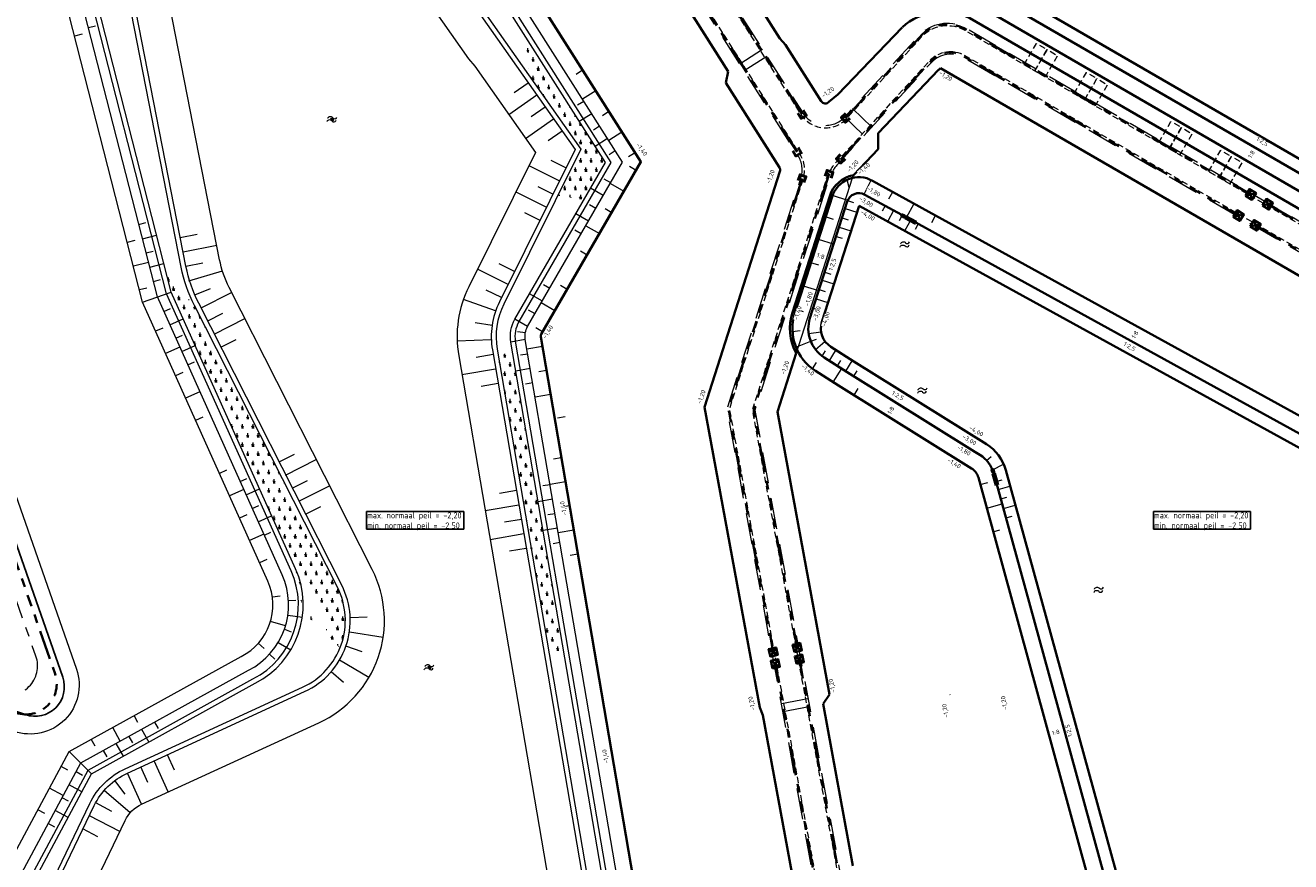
# Model space of a CAD drawing. Header units: metres. Extents: x 239845 to 242720, y 580286 to 584200.
# Tile 69 of 113: x 240429 to 240688, y 583215 to 583386. Entities that reach past the tile are written whole.
import ezdxf

# ---------------------------------------------------------------- set-up
doc = ezdxf.new("R2010")
doc.units = ezdxf.units.M
for name, pattern in [('AM-AS', [16, 10, -2, 2, -2]), ('DASHED', [19.05, 12.7, -6.35]), ('RI-DRAINAGE', [19.2, 6, -1.8, 1.8, -1.8, 2.4, -1.8, 1.8, -1.8])]:
    doc.linetypes.add(name, pattern=pattern)
for name, color, linetype, lineweight, true_color in [('B-WA-RI-DRAINAGE_DRAIN_PP_100-G', 9, 'RI-DRAINAGE', 35, 0x808080), ('B-WE-GK-BESCHOEIING_TYPE_3-G', 9, 'Continuous', 0, 0x808080), ('B-WE-GK-BESCHOEIING_TYPE_5-G', 9, 'Continuous', 18, 0x808080), ('B-WE-GR-RIET-A', 9, 'Continuous', 18, 0x808080), ('B-WE-GW-TALUD_ARCERING-G', 9, 'Continuous', 0, 0x808080), ('B-WE-OG-TOPOGRAFIE-S', 9, 'Continuous', 9, 0x808080), ('B-WE-OG-TOPOGRAFIE-S @ 0.2', 9, 'Continuous', 9, 0x808080), ('B-WE-OG-TOPOGRAFIE-S @ 0.5', 9, 'Continuous', 9, 0x808080), ('GBKN', 9, 'Continuous', 0, 0x808080)]:
    doc.layers.add(name, color=color, linetype=linetype, lineweight=lineweight, true_color=true_color)
for name, color, linetype, lineweight in [('B-WE-GW-GRONDWERK-G', 3, 'Continuous', 18), ('B-WE-GW-GRONDWERK_BODEM_MEER-G', 150, 'Continuous', 18), ('B-WE-GW-GRONDWERK_INSTEEK_SLEUF-G', 7, 'Continuous', 18), ('B-WE-GW-GRONDWERK_INSTEEK_TALUD-G', 70, 'Continuous', 18), ('B-WE-GW-HOOGTELIJN-180', 190, 'Continuous', 18), ('B-WE-GW-HOOGTELIJN-240', 74, 'Continuous', 18), ('B-WE-GW-HOOGTELIJN-260', 44, 'Continuous', 18), ('N-WA-RI-DRAINAGE_AFDEKKAP-G', 150, 'Continuous', 50), ('N-WA-RI-DRAINAGE_DRAIN_PP_100-G', 90, 'RI-DRAINAGE', 35), ('N-WE-AM_AS_WEG_FASE_1-G', 6, 'AM-AS', 18), ('N-WE-BV-GELEIDECONSTRUCTIE_GELEIDERAIL_KUNSTWERK_VLP1DL13360-G', 210, 'BV-VLP1DL13360', 35), ('N-WE-GK-BESCHOEIING_DAMWAND_HOUT-G', 130, 'GK-BESCHOEIING', 35), ('N-WE-GW-GRONDWERK_BODEM-G', 2, 'DASHED', 18), ('N-WE-GW-GRONDWERK_BODEM_MEER-G', 150, 'Continuous', 35), ('N-WE-GW-GRONDWERK_INSTEEK_SLEUF-G_CONTOUR_ZANDCUNET', 52, 'Continuous', 35), ('N-WE-GW-HOOGTELIJN-140', 114, 'Continuous', 35), ('N-WE-GW-TALUDARCERING_KORT-G', 90, 'Continuous', 18), ('N-WE-GW-TALUDARCERING_LANG-G', 60, 'Continuous', 13), ('N-WE-OG-TOPOGRAFIE-S @ 0.5', 7, 'Continuous', 18), ('N-WE-RI-HWA_DRAINEINDE-G', 30, 'Continuous', 35), ('N-XX-AL-HOOGTELABEL-T25-M', 7, 'Continuous', 25), ('N-XX-XX-DETAIL1-GD', 1, 'Continuous', 18), ('N-XX-XX-DETAIL3-GD', 2, 'Continuous', 35), ('T-WE-GR-MAAIVELD-G', 3, 'DASHED', 0), ('T-WE-GR-PARKEERVAK-G', 200, 'DASHED', 0), ('X-XX-AL-T25', 7, 'Continuous', 25)]:
    doc.layers.add(name, color=color, linetype=linetype, lineweight=lineweight)
doc.layers.add('WG-nw-vh-materiaalscheiding', color=7, linetype='Continuous')
doc.styles.add('NLCS-ISO-ANNOTATIVE-T25', font='NLCS-ISO.ttf', dxfattribs={"height": 2.5})
doc.styles.add('NLCS-ISO-M1000-T25', font='NLCS-ISO.ttf', dxfattribs={"height": 2.5})
doc.linetypes.add('BV-VLP1DL13360', pattern='A,2,-1,[249,NLCS.SHX,S=0.5,R=0,X=0,Y=0],-1', length=4)
doc.linetypes.add('GK-BESCHOEIING', pattern='A,30,-5,[1,NLCS.shx,S=1,R=0,X=0,Y=0],-5', length=40)

# ---------------------------------------------------------------- blocks, each defined once
blk = doc.blocks.new('SOG-TOPOGRAFIE_WATER-SO')
at = {"flags": 128}
for points in [[(-1.91, 0.46), (-1.82, 0.6, -0.538831), (0.18, 0.63, 0.605168), (1.86, 0.83, -4.035705)], [(-2.28, -0.81), (-2.19, -0.67, -0.538831), (-0.18, -0.63, 0.605168), (1.49, -0.44, -4.035705)]]:
    blk.add_lwpolyline(points, format="xyb", dxfattribs=at)
blk = doc.blocks.new('*U67')
at = {"layer": 'B-WE-OG-TOPOGRAFIE-S @ 0.2', "xscale": 0.2, "yscale": 0.2, "zscale": 0.2}
blk.add_blockref('SOG-TOPOGRAFIE_WATER-SO', (240491.57, 583367.21), dxfattribs=at)
at = {"layer": 'B-WE-OG-TOPOGRAFIE-S @ 0.5', "xscale": 0.5, "yscale": 0.5, "zscale": 0.5}
blk.add_blockref('SOG-TOPOGRAFIE_WATER-SO', (240491.57, 583367.21), dxfattribs=at)
blk = doc.blocks.new('*U84')
at = {"layer": 'B-WE-OG-TOPOGRAFIE-S @ 0.2', "xscale": 0.2, "yscale": 0.2, "zscale": 0.2, "rotation": 4.220219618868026}
blk.add_blockref('SOG-TOPOGRAFIE_WATER-SO', (240511.46, 583255.18), dxfattribs=at)
at = {"layer": 'B-WE-OG-TOPOGRAFIE-S @ 0.5', "xscale": 0.5, "yscale": 0.5, "zscale": 0.5, "rotation": 4.220219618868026}
blk.add_blockref('SOG-TOPOGRAFIE_WATER-SO', (240511.46, 583255.18), dxfattribs=at)
blk = doc.blocks.new('Beeindiging drain')
for points in [[(1.57, 1.57), (-1.58, -1.58)], [(1.57, -1.58), (-1.58, 1.57)]]:
    blk.add_lwpolyline(points)
blk.add_lwpolyline([(-1.58, -1.58), (1.57, -1.58), (1.57, 1.57), (-1.58, 1.57)], close=True)

msp = doc.modelspace()

# ---------------------------------------------------------------- hatches: boundary and pattern name
at = {"layer": 'B-WE-GR-RIET-A'}
h = msp.add_hatch(dxfattribs=at)
h.set_pattern_fill('AGR-RIETLAND', color=256, scale=0.75, style=0, pattern_type=2)
h.set_pattern_definition([(0, (240534.577, 583375.3936), (1.08253, 1.875), [0.43301, -1.73205]), (60, (240534.7936, 583375.3936), (-1.08253, 1.875), [0.43301, -1.73205]), (90, (240534.7936, 583375.3936), (-1.08253, 1.875), [0.75, -3]), (120, (240534.7936, 583375.3936), (-2.16506, -4e-07), [0.43301, -1.73205])])
edge = h.paths.add_edge_path()
edge.add_arc((240540.29, 583384.68), 9.52, 180.231, 201.1155)
edge.add_arc((240522.46, 583377.8), 9.59, -10.3446, 21.1155, ccw=False)
edge.add_line((240531.9, 583376.08), (240542.39, 583361.15))
edge.add_line((240542.39, 583361.15), (240537.64, 583351.58))
edge.add_line((240537.64, 583351.58), (240539.8, 583351.45))
edge.add_line((240539.8, 583351.45), (240542.78, 583350.3))
edge.add_line((240542.78, 583350.3), (240547.46, 583358.38))
edge.add_line((240547.46, 583358.38), (240530.77, 583384.64))
h = msp.add_hatch(dxfattribs=at)
h.set_pattern_fill('AGR-RIETLAND', color=256, scale=0.75, style=0, pattern_type=2)
h.set_pattern_definition([(0, (240489.1901, 583268.532), (1.08253, 1.875), [0.43301, -1.73205]), (60, (240489.4066, 583268.532), (-1.08253, 1.875), [0.43301, -1.73205]), (90, (240489.4066, 583268.5319), (-1.082531, 1.875), [0.75, -3]), (120, (240489.4066, 583268.532), (-2.165063, -4e-07), [0.43301, -1.73205])])
edge = h.paths.add_edge_path()
edge.add_arc((240490.08, 583342.76), 30, 199.0145, 206.9217, ccw=False)
edge.add_arc((240476.91, 583366.2), 36.53, 240.6593, 245.4147, ccw=False)
edge.add_arc((240451.54, 583321.07), 15.24, 60.6593, 65.7064)
edge.add_line((240457.81, 583334.96), (240458.6, 583331.9))
edge.add_line((240458.6, 583331.9), (240484.03, 583275.33))
edge.add_arc((240467.61, 583267.95), 18, -4.1794, 24.2059, ccw=False)
edge.add_arc((240477.34, 583250.75), 17.89, 27.979, 62.6444, ccw=False)
edge.add_arc((240479.23, 583264.74), 15, 338.0828, 386.9216)
edge.add_line((240492.6, 583271.53), (240463.33, 583329.17))
h = msp.add_hatch(dxfattribs=at)
h.set_pattern_fill('AGR-RIETLAND', color=256, scale=0.75, style=0, pattern_type=2)
h.set_pattern_definition([(0, (240533.1278, 583281.188), (1.08253, 1.875), [0.43301, -1.73205]), (60, (240533.3444, 583281.188), (-1.08253, 1.875), [0.43301, -1.73205]), (90, (240533.3444, 583281.1879), (-1.08253, 1.875), [0.75, -3]), (120, (240533.3444, 583281.188), (-2.16506, -4e-07), [0.43301, -1.73205])])
edge = h.paths.add_edge_path()
edge.add_arc((240523.3, 583228.52), 90.79, 86.7081, 88.644)
edge.add_line((240525.45, 583319.28), (240535.91, 583258.09))
edge.add_arc((240537.51, 583253.07), 5.27, 74.1076, 107.6225, ccw=False)
edge.add_line((240538.95, 583258.13), (240528.52, 583319.16))

# ---------------------------------------------------------------- linework, layer by layer
at = {"layer": 'B-WA-RI-DRAINAGE_DRAIN_PP_100-G', "flags": 128}
msp.add_lwpolyline([(240406.43, 583335.04), (240434.83, 583253.87, -0.628475), (240426.86, 583245.9), (240405.18, 583253.5)], format="xyb", dxfattribs=at)
at = {"layer": 'B-WE-GK-BESCHOEIING_TYPE_3-G', "ltscale": 0.5}
msp.add_lwpolyline([(240396.22, 583158.38, 0.178705), (240405.04, 583166.18), (240441.58, 583234.17), (240475.33, 583252.8, 0.399953), (240483.12, 583274.92), (240457.65, 583331.57), (240440.25, 583399.62), (240407.58, 583475.34), (240409.29, 583518.01, 0.371581), (240395.47, 583535.4), (240350.75, 583543.89)], format="xyb", dxfattribs=at)
at = {"layer": 'B-WE-GK-BESCHOEIING_TYPE_5-G', "flags": 128}
msp.add_lwpolyline([(240409.71, 583160.26), (240441.95, 583227.32, -0.174818), (240449.21, 583234.45), (240485.48, 583251.11, 0.425826), (240492.6, 583271.53), (240463.33, 583329.17, -0.069156), (240460.64, 583336.98), (240448.6, 583398.38, 0.064884), (240446.13, 583405.73), (240413.94, 583471.88, -0.141378)], format="xyb", dxfattribs=at)
at = {"layer": 'B-WE-GW-GRONDWERK-G', "flags": 128}
for points in [[(240452.72, 583329.84), (240458.6, 583331.9)], [(240437.73, 583237.98), (240442.32, 583233.43)]]:
    msp.add_lwpolyline(points, dxfattribs=at)
at = {"layer": 'B-WE-GW-GRONDWERK_INSTEEK_SLEUF-G', "flags": 128}
msp.add_lwpolyline([(240393.84, 583493.47), (240375.22, 583494.78, 0.441014), (240373.08, 583492.74), (240373.99, 583448.25, 0.082315), (240376.41, 583434.36), (240439.2, 583254.83, -0.628475), (240426.46, 583242.09), (240406.09, 583249.23), (240405.8, 583249.1), (240404.11, 583249.69)], format="xyb", dxfattribs=at)
at = {"layer": 'B-WE-GW-GRONDWERK_INSTEEK_TALUD-G', "flags": 128}
msp.add_lwpolyline([(240400.46, 583168.64), (240437.73, 583237.98), (240472.9, 583257.4, 0.401876), (240478.37, 583272.79), (240452.72, 583329.84), (240435.31, 583397.94), (240402.34, 583474.37)], format="xyb", dxfattribs=at)
at = {"layer": 'B-WE-GW-HOOGTELIJN-180'}
msp.add_lwpolyline([(240403.28, 583167.12), (240440.1, 583235.63), (240474.39, 583254.57, 0.400573), (240481.29, 583274.1), (240455.76, 583330.9), (240438.35, 583398.97), (240405.57, 583474.97), (240407.29, 583518.09, 0.371581), (240395.1, 583533.43), (240350.54, 583541.9)], format="xyb", dxfattribs=at)
at = {"layer": 'B-WE-GW-HOOGTELIJN-240'}
msp.add_lwpolyline([(240405.92, 583165.7), (240442.32, 583233.43), (240475.8, 583251.92, 0.399682), (240484.03, 583275.33), (240458.6, 583331.9), (240441.2, 583399.95), (240408.59, 583475.53), (240410.29, 583517.97, 0.371581), (240395.66, 583536.38), (240350.86, 583544.89)], format="xyb", dxfattribs=at)
at = {"layer": 'B-WE-GW-HOOGTELIJN-260'}
msp.add_lwpolyline([(240314.51, 583195), (240302.36, 583183.94, 0.319046), (240298.42, 583165.83), (240312.5, 583132.82, 0.210661), (240321.92, 583124), (240334.15, 583119.72, 0.125518), (240342.03, 583119.03), (240397.13, 583128.05, 0.33166), (240406.26, 583137.51), (240407.99, 583150.95, -0.080343), (240410.61, 583159.83), (240442.85, 583226.89, -0.174818), (240449.63, 583233.55), (240485.9, 583250.2, 0.425826), (240493.49, 583271.98), (240464.22, 583329.63, -0.069156), (240461.62, 583337.17), (240449.58, 583398.57, 0.064884), (240447.03, 583406.17), (240414.84, 583472.32, -0.141378), (240413.52, 583479.96), (240418.56, 583526.13, 0.373935), (240410.33, 583537.99), (240351.76, 583552.84)], format="xyb", dxfattribs=at)
at = {"layer": 'B-WE-GW-TALUD_ARCERING-G'}
for points in [[(240441.67, 583385.99), (240443.12, 583386.36)], [(240440.37, 583384.63), (240438.82, 583384.23)], [(240541.44, 583376.47), (240542.77, 583377.32)], [(240528.78, 583372.68), (240531.65, 583374.69)], [(240527.65, 583368.21), (240533.37, 583372.24)], [(240542.75, 583371.38), (240545.45, 583373.09)], [(240532.24, 583367.77), (240535.1, 583369.79)], [(240541.75, 583370.15), (240543.02, 583370.96)], [(240531.1, 583363.3), (240536.82, 583367.33)], [(240542.09, 583366.82), (240544.63, 583368.42)], [(240546.81, 583368.03), (240548.13, 583368.87)], [(240535.69, 583362.86), (240538.55, 583364.88)], [(240544.97, 583365.09), (240546.24, 583365.89)], [(240548.11, 583362.94), (240550.81, 583364.65)], [(240545.31, 583361.75), (240547.84, 583363.36)], [(240548.19, 583360.02), (240549.45, 583360.83)], [(240552.17, 583359.59), (240553.49, 583360.43)], [(240531.78, 583357.75), (240538.05, 583354.64)], [(240536.25, 583358.89), (240539.38, 583357.33)], [(240552.38, 583357.63), (240553.73, 583356.84)], [(240548.51, 583354.2), (240547.21, 583354.95)], [(240548.46, 583354.12), (240551.23, 583352.52)], [(240529.11, 583352.38), (240535.38, 583349.27)], [(240533.58, 583353.51), (240536.71, 583351.95)], [(240547, 583351.61), (240544.41, 583353.11)], [(240545.5, 583349.01), (240544.2, 583349.76)], [(240547.37, 583348.98), (240548.73, 583348.19)], [(240530.91, 583348.14), (240534.04, 583346.58)], [(240544, 583346.41), (240541.4, 583347.92)], [(240451.97, 583345.72), (240453.42, 583346.09)], [(240460.46, 583343.06), (240463.9, 583343.74)], [(240542.5, 583343.82), (240541.2, 583344.57)], [(240543.45, 583345.47), (240546.22, 583343.86)], [(240451.16, 583342.42), (240449.61, 583342.02)], [(240452.71, 583342.81), (240455.62, 583343.56)], [(240461.04, 583340.12), (240467.91, 583341.47)], [(240453.45, 583339.91), (240454.91, 583340.28)], [(240542.33, 583340.34), (240543.72, 583339.53)], [(240453.95, 583337.97), (240450.85, 583337.18)], [(240454.2, 583337), (240457.1, 583337.74)], [(240461.62, 583337.17), (240465.05, 583337.85)], [(240462.2, 583334.23), (240469.07, 583336.24)], [(240527.52, 583333.45), (240521.25, 583336.56)], [(240528.86, 583336.13), (240525.72, 583337.69)], [(240454.94, 583334.09), (240456.39, 583334.47)], [(240536.03, 583332.65), (240534.74, 583333.4)], [(240453.64, 583332.73), (240452.09, 583332.33)], [(240463.41, 583331.35), (240466.66, 583332.66)], [(240464.71, 583328.66), (240470.95, 583331.83)], [(240526.19, 583330.76), (240523.05, 583332.32)], [(240534.53, 583330.05), (240531.93, 583331.56)], [(240539.59, 583332.41), (240538.21, 583333.21)], [(240457.09, 583327.94), (240458.46, 583328.55)], [(240524.96, 583328.04), (240518.37, 583330.35)], [(240533.03, 583327.46), (240531.73, 583328.21)], [(240537.09, 583328.08), (240534.32, 583329.69)], [(240458.32, 583325.2), (240461.05, 583326.43)], [(240466.06, 583325.99), (240469.19, 583327.58)], [(240467.42, 583323.32), (240473.66, 583326.49)], [(240524.25, 583325.08), (240520.78, 583325.59)], [(240531.52, 583324.86), (240528.93, 583326.36)], [(240456.86, 583324.55), (240455.4, 583323.89)], [(240459.55, 583322.47), (240460.92, 583323.08)], [(240531.05, 583323.56), (240529.47, 583323.79)], [(240534.58, 583323.76), (240533.2, 583324.56)], [(240460.37, 583320.64), (240457.45, 583319.33)], [(240460.78, 583319.73), (240463.51, 583320.96)], [(240468.78, 583320.64), (240471.9, 583322.23)], [(240524.09, 583322.12), (240517.1, 583321.84)], [(240531.04, 583322.18), (240528.09, 583321.68)], [(240534.53, 583320.79), (240531.37, 583320.25)], [(240524.47, 583319.12), (240521.02, 583318.53)], [(240531.55, 583319.22), (240530.07, 583318.97)], [(240460.96, 583315.43), (240459.5, 583314.77)], [(240462.01, 583316.99), (240463.38, 583317.61)], [(240524.97, 583316.16), (240518.07, 583314.99)], [(240532.06, 583316.27), (240529.1, 583315.76)], [(240535.37, 583315.86), (240533.79, 583315.59)], [(240525.48, 583313.21), (240522.03, 583312.62)], [(240532.56, 583313.31), (240531.08, 583313.06)], [(240464.47, 583311.52), (240461.55, 583310.21)], [(240536.21, 583310.93), (240533.06, 583310.39)], [(240465.06, 583306.31), (240463.6, 583305.65)], [(240539.2, 583306.37), (240537.63, 583306.1)], [(240480.7, 583297.18), (240483.82, 583298.76)], [(240481.99, 583294.48), (240488.24, 583297.65)], [(240536.83, 583297.81), (240538.41, 583298.08)], [(240469.93, 583295.46), (240468.48, 583294.8)], [(240472.73, 583293.15), (240474.09, 583293.77)], [(240483.35, 583291.82), (240486.47, 583293.4)], [(240484.71, 583289.14), (240490.95, 583292.31)], [(240536.12, 583292.5), (240534.64, 583292.25)], [(240536.1, 583292.62), (240539.25, 583293.15)], [(240473.44, 583291.55), (240470.53, 583290.24)], [(240473.96, 583290.42), (240476.69, 583291.65)], [(240529.22, 583291.32), (240525.77, 583290.73)], [(240536.62, 583289.54), (240533.67, 583289.04)], [(240475.19, 583287.68), (240476.55, 583288.29)], [(240486.06, 583286.47), (240489.19, 583288.05)], [(240529.72, 583288.36), (240522.82, 583287.19)], [(240538.52, 583287.96), (240540.1, 583288.23)], [(240474.04, 583286.34), (240472.58, 583285.68)], [(240476.42, 583284.94), (240479.15, 583286.17)], [(240530.23, 583285.41), (240526.78, 583284.82)], [(240537.13, 583286.59), (240535.67, 583286.34)], [(240477.54, 583282.43), (240474.63, 583281.12)], [(240477.65, 583282.21), (240479.01, 583282.82)], [(240530.73, 583282.45), (240523.83, 583281.27)], [(240537.63, 583283.63), (240534.68, 583283.12)], [(240537.78, 583282.76), (240540.94, 583283.3)], [(240531.24, 583279.49), (240527.79, 583278.9)], [(240538.14, 583280.67), (240536.71, 583280.43)], [(240478.14, 583277.22), (240476.68, 583276.56)], [(240540.2, 583278.1), (240541.78, 583278.37)], [(240480.9, 583269.7), (240479.31, 583269.49)], [(240482.58, 583268.84), (240484.08, 583268.92)], [(240481.98, 583263.65), (240478.92, 583264.57)], [(240482.46, 583265.82), (240485.43, 583265.4)], [(240498.71, 583265.44), (240495.21, 583265.32)], [(240481.75, 583262.95), (240483.17, 583262.45)], [(240501.97, 583261.3), (240495.05, 583262.35)], [(240477.61, 583259.03), (240476.42, 583260.1)], [(240480.5, 583260.28), (240483.08, 583258.74)], [(240497.64, 583258.32), (240494.33, 583259.47)], [(240478.71, 583257.85), (240479.81, 583256.84)], [(240499.06, 583253.1), (240493.02, 583256.64)], [(240493.86, 583252.04), (240491.31, 583254.25)], [(240451.78, 583243.91), (240451.01, 583245.31)], [(240448.18, 583240.09), (240446.63, 583242.89)], [(240455.18, 583243.96), (240455.91, 583242.65)], [(240443.03, 583239.08), (240442.25, 583240.48)], [(240449.93, 583241.06), (240450.65, 583239.75)], [(240452.55, 583242.51), (240454.01, 583239.88)], [(240444.68, 583238.16), (240445.4, 583236.85)], [(240447.3, 583239.61), (240448.75, 583236.98)], [(240437.47, 583234.12), (240436.06, 583234.87)], [(240458, 583229.69), (240455.08, 583236.05)], [(240459.27, 583234.12), (240457.81, 583237.3)], [(240440.44, 583233.09), (240439.12, 583233.8)], [(240452.55, 583227.18), (240449.63, 583233.55)], [(240453.82, 583231.62), (240452.36, 583234.8)], [(240436.51, 583228.96), (240433.69, 583230.47)], [(240440.34, 583229.74), (240437.7, 583231.16)], [(240450.18, 583225.4), (240444.88, 583229.98)], [(240449.19, 583229.24), (240447.09, 583232.04)], [(240437.6, 583227.8), (240436.27, 583228.51)], [(240446.45, 583225.72), (240443.17, 583227.5)], [(240432.74, 583225.31), (240431.33, 583226.07)], [(240437.5, 583224.45), (240434.85, 583225.87)], [(240448.09, 583221.62), (240441.85, 583224.8)], [(240434.76, 583222.52), (240433.43, 583223.23)], [(240443.6, 583220.54), (240440.49, 583222.13)]]:
    msp.add_lwpolyline(points, dxfattribs=at)
at = {"layer": 'GBKN', "flags": 128}
msp.add_lwpolyline([(240617.93, 583249.62), (240617.94, 583249.58)], dxfattribs=at)
at = {"layer": 'N-WA-RI-DRAINAGE_AFDEKKAP-G', "flags": 128}
for points in [[(240587.9, 583369.11), (240588.54, 583368.03), (240587.47, 583367.39), (240586.83, 583368.46)], [(240597.47, 583367.44), (240596.53, 583366.62), (240595.71, 583367.56), (240596.65, 583368.38)], [(240586.85, 583361.43), (240587.49, 583360.36), (240586.42, 583359.72), (240585.78, 583360.79)], [(240596.45, 583359.16), (240595.56, 583358.28), (240594.68, 583359.17), (240595.56, 583360.05)], [(240592.41, 583355.6), (240592.8, 583356.78), (240593.99, 583356.38), (240593.59, 583355.2)], [(240586.87, 583354.71), (240587.27, 583355.89), (240588.45, 583355.49), (240588.05, 583354.31)]]:
    msp.add_lwpolyline(points, dxfattribs=at)
at = {"layer": 'N-WA-RI-DRAINAGE_DRAIN_PP_100-G', "flags": 128}
for points in [[(240586.64, 583360.57), (240543.74, 583428.1, -0.163015), (240542.78, 583431.54, -0.295735)], [(240587.69, 583368.25), (240550.69, 583426.49, -0.179303), (240549.8, 583429.97, -0.328542)], [(240596.59, 583367.5), (240612.33, 583384.65, -0.312884), (240620.78, 583385.83), (240679.46, 583351.87)], [(240595.54, 583359), (240614.22, 583379.34, -0.37016), (240620.9, 583379.99), (240676.97, 583347.53)], [(240587.66, 583355.1), (240572.81, 583308.78, 0.12376), (240572.72, 583307.32), (240581.76, 583258.3)], [(240593.22, 583356.07), (240577.96, 583308.45, 0.12376), (240577.87, 583306.99), (240586.68, 583259.21)], [(240682.93, 583349.86), (240733.5, 583320.59, -0.319814), (240738.73, 583313.03), (240743.92, 583281.41)], [(240601.77, 583177.1, -0.435729), (240606.61, 583184.14), (240611.05, 583184.95, 0.414214), (240613.05, 583187.86), (240613.05, 583187.86, 0.414214), (240610.14, 583189.87), (240605.47, 583189.01, -0.414202), (240598.77, 583193.62), (240587.11, 583256.83)]]:
    msp.add_lwpolyline(points, format="xyb", dxfattribs=at)
msp.add_lwpolyline([(240596.84, 583176.49), (240582.2, 583255.93)], dxfattribs=at)
at = {"layer": 'N-WE-AM_AS_WEG_FASE_1-G', "flags": 128}
msp.add_lwpolyline([(240398.46, 583258.51), (240423.28, 583249.81, 0.628475), (240430.92, 583257.45), (240369.85, 583432.06, -0.079165), (240367.05, 583447.55), (240365.97, 583500.33)], format="xyb", dxfattribs=at)
at = {"layer": 'N-WE-BV-GELEIDECONSTRUCTIE_GELEIDERAIL_KUNSTWERK_VLP1DL13360-G'}
msp.add_lwpolyline([(240617.91, 583397.6), (240617.91, 583397.6), (240745.87, 583323.54), (240746.68, 583318.61)], dxfattribs=at)
msp.add_lwpolyline([(240608.8, 583347.25), (240600.5, 583351.81, 0.471734), (240596.91, 583350.39), (240589.28, 583326.58, 0.341008), (240592.19, 583318.54), (240596.89, 583315.55), (240623.03, 583299.26), (240624.05, 583298.63, -0.188661), (240626.88, 583294.82)], format="xyb", dxfattribs=at)
at = {"layer": 'N-WE-GK-BESCHOEIING_DAMWAND_HOUT-G', "ltscale": 0.5, "flags": 128}
for points in [[(240610.88, 583345.82), (240608.67, 583347)], [(240608.92, 583347.45), (240611.11, 583346.26)], [(240627.31, 583292.35), (240626.64, 583294.76)], [(240627.13, 583294.88), (240627.79, 583292.49)]]:
    msp.add_lwpolyline(points, dxfattribs=at)
for points in [[(240723.68, 583181.02), (240720.72, 583180.53), (240703.22, 583287.07, 0.230308), (240693.62, 583300.64), (240608.8, 583347.25)], [(240626.89, 583294.82), (240655.86, 583189.31, -0.086277), (240656.14, 583186.42, -0.062214), (240655.73, 583184.35), (240654.87, 583181.79)]]:
    msp.add_lwpolyline(points, format="xyb", dxfattribs=at)
at = {"layer": 'N-WE-GW-GRONDWERK_BODEM-G', "ltscale": 0.5, "flags": 128}
msp.add_lwpolyline([(240661.33, 583545.78), (240623.94, 583543.24, 0.414214), (240618.82, 583537.38), (240623.23, 583472.39, -0.307887), (240619.53, 583466.08), (240553.18, 583434.54, 0.214838), (240550.26, 583431.1, 0.214838), (240550.9, 583426.62), (240587.8, 583368.53, 0.230309), (240591.9, 583366.01, 0.236776), (240596.38, 583367.69), (240611.67, 583384.36, -0.336631), (240620.91, 583386.05), (240735.47, 583319.74, -0.224486), (240738.63, 583315.17), (240758.64, 583193.35), (240753.21, 583192.46), (240746.28, 583234.64, 0.198912), (240744.06, 583238.22, 0.198912), (240739.97, 583239.18), (240732.56, 583237.96), (240731.67, 583243.39), (240739.07, 583244.6, 0.198912), (240742.65, 583246.82, 0.198912), (240743.61, 583250.92), (240733.55, 583312.18, 0.224486), (240730.87, 583316.04), (240620.76, 583379.77, 0.346709), (240614.12, 583378.86), (240595.05, 583358.14, 0.087254), (240593.25, 583355.35), (240577.99, 583307.72), (240599.02, 583193.67, 0.414214), (240605.42, 583189.25), (240612.8, 583190.61), (240613.79, 583185.21), (240606.42, 583183.85, 0.198912), (240602.89, 583181.56, 0.219153), (240602.1, 583176.95), (240596.69, 583175.95), (240596.33, 583177.92), (240572.33, 583308.08), (240587.42, 583355.18, 0.222605), (240586.83, 583359.81), (240543.53, 583427.97, -0.214838), (240542.77, 583433.25, -0.214838), (240546.22, 583437.32), (240614.41, 583469.74, 0.307887), (240617.53, 583475.08), (240613.38, 583536.39)], format="xyb", dxfattribs=at)
for points in [[(240579.58, 583381.47), (240574.94, 583378.53)], [(240580.47, 583380.06), (240575.83, 583377.12)], [(240596.41, 583367.67), (240600.02, 583364.21)], [(240597.98, 583369.44), (240601.95, 583365.63)], [(240583.45, 583247.77), (240588.85, 583248.77)], [(240583.74, 583246.17), (240589.15, 583247.17)]]:
    msp.add_lwpolyline(points, dxfattribs=at)
at = {"layer": 'N-WE-GW-GRONDWERK_BODEM_MEER-G', "flags": 128}
msp.add_lwpolyline([(240595.06, 583438.35), (240619.73, 583399.5), (240747.15, 583325.76)], dxfattribs=at)
for points in [[(240599.33, 583349.54), (240591.72, 583325.8, 0.341008), (240593.57, 583320.7), (240598.25, 583317.72), (240625.4, 583300.8, -0.188573), (240629.35, 583295.5), (240657.58, 583192.72)], [(240716.32, 583191.5), (240700.69, 583286.65, 0.230308), (240692.38, 583298.39), (240599.33, 583349.54)]]:
    msp.add_lwpolyline(points, format="xyb", dxfattribs=at)
at = {"layer": 'N-WE-GW-GRONDWERK_INSTEEK_SLEUF-G_CONTOUR_ZANDCUNET', "flags": 128}
for points in [[(240626.02, 583472.58), (240626.02, 583472.58, -0.30785), (240620.73, 583463.55), (240616.65, 583461.62), (240553.92, 583431.79, 0.450467), (240553.5, 583430.35), (240554.44, 583428.88), (240583.12, 583383.73)], [(240572.57, 583377.02), (240540.87, 583426.92, -0.450417), (240544.61, 583439.88), (240583.25, 583458.25)], [(240584.26, 583382.47), (240591.59, 583370.94, 0.230309), (240592.34, 583370.48, 0.230309), (240593.17, 583370.78)], [(240616, 583377.68, 0.040261), (240615.6, 583377.32), (240603.22, 583364.41)], [(240579.03, 583246.96), (240567.71, 583308.38), (240583.15, 583356.55, 0.222605), (240583.04, 583357.4), (240572.04, 583374.71)], [(240603.26, 583361.1), (240598.25, 583355.88, 0.032767), (240598.16, 583355.78, 0.032767)], [(240598.16, 583355.78, 0.276413), (240593.33, 583351.53), (240585.7, 583327.73, 0.202257), (240586.44, 583319.4, 0.202257)]]:
    msp.add_lwpolyline(points, format="xyb", dxfattribs=at)
for points in [[(240595.01, 583372.29), (240608.16, 583386.01)], [(240583.12, 583383.73), (240584.26, 583382.47)], [(240572.57, 583377.02), (240572.04, 583374.71)], [(240593.17, 583370.78), (240595.01, 583372.29)], [(240603.22, 583364.41), (240603.26, 583361.1)], [(240586.44, 583319.4), (240582.61, 583307.42), (240593.27, 583249.59)], [(240591.96, 583247.69), (240593.27, 583249.59)], [(240579.03, 583246.96), (240579.61, 583245.41)], [(240579.61, 583245.41), (240592.91, 583173.28)], [(240591.96, 583247.69), (240598.06, 583214.62)]]:
    msp.add_lwpolyline(points, dxfattribs=at)
at = {"layer": 'N-WE-GW-HOOGTELIJN-140'}
msp.add_lwpolyline([(240587.07, 583440.17), (240615.63, 583395.23), (240742.95, 583321.53), (240764.38, 583191.01), (240723.41, 583184.28)], dxfattribs=at)
for points in [[(240561.1, 583165.34), (240534.2, 583322.72, -0.175256), (240534.29, 583323.26), (240554.71, 583358.52), (240510.41, 583428.26)], [(240602.07, 583354.67, 0.471734), (240593.81, 583351.38), (240586.18, 583327.57, 0.341008), (240590.44, 583315.78), (240595.15, 583312.79), (240622.32, 583295.86, -0.188573), (240623.74, 583293.96), (240652.71, 583188.45)], [(240723.41, 583184.28), (240706.43, 583287.6, 0.230308), (240695.19, 583303.49), (240602.07, 583354.67)]]:
    msp.add_lwpolyline(points, format="xyb", dxfattribs=at)
at = {"layer": 'N-WE-GW-TALUDARCERING_KORT-G'}
for points in [[(240597.33, 583353.29), (240596.91, 583354.86)], [(240605.42, 583350.97), (240606.21, 583352.4)], [(240596.99, 583350.63), (240598.22, 583350.23)], [(240604.64, 583349.54), (240604.02, 583348.41)], [(240594.11, 583346.74), (240592.49, 583347.26)], [(240595.86, 583347.09), (240597.08, 583346.69)], [(240608.14, 583347.61), (240607.52, 583346.48)], [(240614.19, 583346.15), (240614.97, 583347.58)], [(240611.4, 583345.82), (240610.78, 583344.69)], [(240594.64, 583343.28), (240595.86, 583342.89)], [(240591.11, 583337.38), (240589.49, 583337.9)], [(240592.3, 583335.97), (240593.53, 583335.58)], [(240591.16, 583332.43), (240592.39, 583332.04)], [(240587.99, 583327.88), (240586.43, 583328.37)], [(240589.94, 583328.62), (240591.17, 583328.23)], [(240585.71, 583323.85), (240587.27, 583324.02)], [(240589.45, 583321.84), (240590.63, 583322.25)], [(240591.79, 583318.81), (240592.49, 583319.9)], [(240594.92, 583316.8), (240595.61, 583317.89)], [(240589.83, 583316.21), (240590.65, 583317.49)], [(240598.24, 583314.71), (240598.94, 583315.79)], [(240598.3, 583310.83), (240599.17, 583312.21)], [(240625.43, 583297.47), (240626.37, 583298.29)], [(240624.13, 583292.56), (240625.7, 583292.99)], [(240627.33, 583293.18), (240628.58, 583293.53)], [(240628.32, 583289.6), (240629.56, 583289.94)], [(240629.38, 583285.74), (240630.62, 583286.09)], [(240626.77, 583282.91), (240628.13, 583283.29)]]:
    msp.add_lwpolyline(points, dxfattribs=at)
at = {"layer": 'N-WE-GW-TALUDARCERING_LANG-G'}
for points in [[(240600.35, 583351.89), (240601.83, 583354.8)], [(240597.02, 583350.65), (240593.91, 583351.66)], [(240596.47, 583348.99), (240598.85, 583348.23)], [(240609.02, 583347.13), (240610.59, 583349.99)], [(240606.39, 583348.58), (240605.19, 583346.38)], [(240609.9, 583346.65), (240608.69, 583344.46)], [(240595.25, 583345.18), (240597.63, 583344.42)], [(240594.12, 583341.66), (240591.01, 583342.66)], [(240591.77, 583334.34), (240594.15, 583333.57)], [(240591.07, 583332.14), (240587.96, 583333.14)], [(240590.55, 583330.53), (240592.93, 583329.77)], [(240589.02, 583323.42), (240591.5, 583323.79)], [(240586.42, 583320.63), (240589.45, 583321.84)], [(240590.41, 583320.16), (240592.33, 583321.77)], [(240593.18, 583317.8), (240594.52, 583319.91)], [(240596.6, 583315.73), (240597.94, 583317.84)], [(240594.04, 583313.5), (240595.79, 583316.25)], [(240626.65, 583295.53), (240628.85, 583296.7)], [(240627.79, 583291.53), (240630.2, 583292.2)], [(240625.45, 583287.73), (240628.59, 583288.61)], [(240628.85, 583287.67), (240631.26, 583288.34)]]:
    msp.add_lwpolyline(points, dxfattribs=at)
at = {"layer": 'N-XX-XX-DETAIL1-GD', "ltscale": 0.3, "flags": 128}
for points in [[(240597.93, 583355.22), (240586.44, 583319.4)], [(240597.93, 583355.22), (240598.16, 583355.78)]]:
    msp.add_lwpolyline(points, dxfattribs=at)
at = {"layer": 'N-XX-XX-DETAIL3-GD', "flags": 128}
for points in [[(240608.79, 583347.25), (240608.66, 583347.54), (240608.22, 583347.77), (240607.91, 583347.71), (240608.04, 583347.41), (240608.49, 583347.18)], [(240626.56, 583295.76), (240626.45, 583295.46), (240626.62, 583294.99), (240626.88, 583294.82), (240626.99, 583295.12), (240626.83, 583295.59)]]:
    msp.add_lwpolyline(points, close=True, dxfattribs=at)
for points in [[(240608.66, 583347.54), (240608.04, 583347.41)], [(240608.49, 583347.18), (240608.22, 583347.77)], [(240626.45, 583295.46), (240626.99, 583295.12)], [(240626.83, 583295.59), (240626.62, 583294.99)]]:
    msp.add_lwpolyline(points, dxfattribs=at)
at = {"layer": 'T-WE-GR-PARKEERVAK-G', "ltscale": 0.1, "flags": 128}
for points in [[(240633.11, 583378.41), (240635.61, 583382.73), (240637.78, 583381.48), (240635.27, 583377.15)], [(240635.27, 583377.15), (240637.78, 583381.48), (240639.94, 583380.23), (240637.44, 583375.9)], [(240643.32, 583372.49), (240645.83, 583376.82), (240647.99, 583375.57), (240645.49, 583371.24)], [(240645.49, 583371.24), (240647.99, 583375.57), (240650.15, 583374.32), (240647.65, 583369.99)], [(240660.63, 583362.48), (240663.14, 583366.8), (240665.3, 583365.55), (240662.8, 583361.22)], [(240662.8, 583361.22), (240665.3, 583365.55), (240667.46, 583364.3), (240664.96, 583359.97)], [(240670.84, 583356.57), (240673.35, 583360.89), (240675.51, 583359.64), (240673.01, 583355.31)], [(240673.01, 583355.31), (240675.51, 583359.64), (240677.68, 583358.39), (240675.17, 583354.06)]]:
    msp.add_lwpolyline(points, close=True, dxfattribs=at)
at = {"layer": 'WG-nw-vh-materiaalscheiding', "ltscale": 2.5}
msp.add_lwpolyline([(240373.39, 583433.3), (240436.4, 583253.15, -0.628475), (240428.76, 583245.5), (240426.94, 583246.14)], format="xyb", dxfattribs=at)

# ---------------------------------------------------------------- block references
at = {"layer": 'B-WE-OG-TOPOGRAFIE-S'}
for name in ['*U67', '*U84']:
    msp.add_blockref(name, (0, 0), dxfattribs=at)
at = {"layer": 'N-WE-OG-TOPOGRAFIE-S @ 0.5'}
for p, xscale, yscale, zscale, rotation in [((240608.8, 583341.65), 0.4999999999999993, 0.4999999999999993, 0.4999999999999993, 7.62557050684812), ((240612.37, 583311.77), 0.4999999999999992, 0.4999999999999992, 0.4999999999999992, 7.62557050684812), ((240648.45, 583271.03), 0.4999999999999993, 0.4999999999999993, 0.4999999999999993, 7.625570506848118)]:
    msp.add_blockref('SOG-TOPOGRAFIE_WATER-SO', p, dxfattribs=dict(at, xscale=xscale, yscale=yscale, zscale=zscale, rotation=rotation))
at = {"layer": 'N-WE-RI-HWA_DRAINEINDE-G', "xscale": 0.4999999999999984, "yscale": 0.4999999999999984, "zscale": 0.4999999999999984}
for p, rotation in [((240679.46, 583351.87), 328.4790499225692), ((240682.92, 583349.86), 328.4790499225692), ((240676.97, 583347.53), 328.4790499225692), ((240680.42, 583345.54), 328.4790499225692), ((240581.76, 583258.3), 13.47904992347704), ((240586.68, 583259.21), 13.47904992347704), ((240582.2, 583255.89), 13.47904992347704), ((240587.11, 583256.83), 13.47904992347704)]:
    msp.add_blockref('Beeindiging drain', p, dxfattribs=dict(at, rotation=rotation))

# ---------------------------------------------------------------- next in the draw order: texts
at = {"layer": 'N-XX-AL-HOOGTELABEL-T25-M', "char_height": 0.9, "attachment_point": 1, "style": 'NLCS-ISO-M1000-T25', "bg_fill": 3, "box_fill_scale": 1, "bg_fill_color": 256, "bg_fill_transparency": 0}
for insert, rotation in [((240534.47, 583322.73), 58.6707), ((240538.68, 583286.15), 101.3788)]:
    msp.add_mtext_dynamic_manual_height_columns('-1,40', width=2.6072, gutter_width=6.25, heights=[0], dxfattribs=dict(at, insert=insert, rotation=rotation))
at = {"layer": 'X-XX-AL-T25', "char_height": 1.25, "width": 19.5839, "attachment_point": 1, "style": 'NLCS-ISO-ANNOTATIVE-T25', "bg_fill": 19, "box_fill_scale": 1.125, "bg_fill_color": 256, "bg_fill_transparency": 0}
for insert in [(240498.7, 583286.88), (240659.69, 583286.88)]:
    msp.add_mtext('max. normaal peil = -2,20\\Pmin. normaal peil = -2,50', dxfattribs=dict(at, insert=insert))

# ---------------------------------------------------------------- next in the draw order: linework, layer by layer
at = {"layer": 'B-WE-GW-GRONDWERK_BODEM_MEER-G', "flags": 128}
for points in [[(240418.51, 583160.09), (240449.16, 583223.86, -0.174818), (240452.55, 583227.18), (240488.82, 583243.84, 0.425826), (240499.73, 583275.15), (240470.46, 583332.8, -0.069156), (240468.49, 583338.52), (240456.45, 583399.92, 0.064884), (240453.33, 583409.23), (240421.14, 583475.38, -0.141378), (240420.47, 583479.2), (240425.52, 583525.37, 0.373935), (240412.05, 583544.77), (240362.85, 583557.25), (240361.32, 583559.34), (240357.03, 583560.43)], [(240489.64, 583428.48, 0.161752), (240492.82, 583417.48), (240519.45, 583379.61), (240520.72, 583378.06), (240533.11, 583360.44), (240519.48, 583332.98, 0.158863), (240517.41, 583318.88), (240540.62, 583183.1, -0.059624), (240540.7, 583181.44), (240537.29, 583132.05)]]:
    msp.add_lwpolyline(points, format="xyb", dxfattribs=at)
at = {"layer": 'N-WA-RI-DRAINAGE_DRAIN_PP_100-G', "flags": 128}
msp.add_lwpolyline([(240680.43, 583345.53), (240731, 583316.26, -0.224486), (240733.79, 583312.22), (240738.99, 583280.6)], format="xyb", dxfattribs=at)
at = {"layer": 'N-WE-GW-GRONDWERK_INSTEEK_SLEUF-G_CONTOUR_ZANDCUNET', "flags": 128}
for points in [[(240608.19, 583386.04, -0.312808), (240621.99, 583387.92), (240736.56, 583321.62, -0.224486), (240740.77, 583315.52), (240757.08, 583216.26)], [(240616, 583377.68), (240727.34, 583313.24, -0.224486), (240729.67, 583309.86), (240739.96, 583247.22)]]:
    msp.add_lwpolyline(points, format="xyb", dxfattribs=at)
at = {"layer": 'T-WE-GR-MAAIVELD-G', "ltscale": 0.1, "flags": 128}
msp.add_lwpolyline([(240618.32, 583537.35), (240622.73, 583472.36, -0.307887), (240619.32, 583466.54), (240552.96, 583434.99, 0.214838), (240549.77, 583431.23, 0.214838), (240550.48, 583426.36), (240587.38, 583368.26, 0.230309), (240591.85, 583365.51, 0.236658), (240596.75, 583367.35), (240611.63, 583383.54, -0.360062), (240620.66, 583385.61), (240735.22, 583319.31, -0.224486), (240738.14, 583315.09), (240758.07, 583193.76), (240753.63, 583193.03), (240746.78, 583234.72, 0.198912), (240744.36, 583238.62, 0.198912), (240739.88, 583239.67), (240732.98, 583238.53), (240732.25, 583242.98), (240739.15, 583244.11, 0.198912), (240743.06, 583246.53, 0.198912), (240744.1, 583251), (240734.04, 583312.26, 0.224486), (240731.12, 583316.48), (240621.01, 583380.21, 0.350627), (240613.71, 583379.14), (240595.1, 583358.92, 0.103039), (240592.78, 583355.52), (240577.47, 583307.75), (240598.52, 583193.57, 0.414214), (240605.51, 583188.76), (240612.4, 583190.03), (240613.21, 583185.61), (240606.33, 583184.34, 0.198912), (240602.47, 583181.84, 0.198912), (240601.52, 583177.35), (240597.09, 583176.53), (240596.82, 583178.01), (240572.84, 583308.05), (240587.9, 583355.02, 0.222605), (240587.25, 583360.07), (240543.95, 583428.24, -0.214838), (240543.25, 583433.11, -0.214838), (240546.44, 583436.87), (240614.62, 583469.28, 0.307887), (240618.03, 583475.11), (240613.83, 583537.05)], format="xyb", dxfattribs=at)

# ---------------------------------------------------------------- next in the draw order: texts
at = {"layer": 'N-XX-AL-HOOGTELABEL-T25-M', "char_height": 0.9, "attachment_point": 1, "style": 'NLCS-ISO-M1000-T25', "bg_fill": 3, "box_fill_scale": 1, "bg_fill_color": 256, "bg_fill_transparency": 0}
for s, width, insert, rotation in [('-1,20', 2.6072, (240616.08, 583377.26), 327.6751), ('-1,20', 2.6072, (240591.49, 583372.32), 35.4584), ('-1,40', 2.6072, (240554.38, 583362.55), 306.0157), ('\\pt1.8;1:8', 1.7897, (240678.79, 583359.63), 59.2315), ('-1,20', 2.6072, (240580.28, 583354.3), 70.2206), ('-1,40', 2.6072, (240598.88, 583356.51), 41.7903), ('-1,80', 2.6072, (240601.3, 583353.63), 328.9249), ('1:2,5', 2.6072, (240593.05, 583336.47), 71.8292), ('-1,80', 2.6072, (240588.17, 583329.2), 72.9697), ('-4,00', 2.6072, (240591.58, 583325.01), 72.9697), ('1:2,5', 2.6072, (240653.77, 583321.81), 330.3577), ('-1,20', 2.6072, (240583.27, 583315.23), 70.2206), ('-1,40', 2.6072, (240587.99, 583317.28), 321.044), ('-1,20', 2.6072, (240566.14, 583309.27), 70.2206), ('1:2,5', 2.6072, (240606.36, 583311.74), 330.3577), ('-1,40', 2.6072, (240617.76, 583298.06), 328.9249), ('-1,20', 2.6072, (240593.61, 583249.91), 100.8584), ('-1,20', 2.6072, (240577.18, 583246.29), 100.8584), ('-1,20', 2.6072, (240628.81, 583246.37), 100.5879), ('-1,20', 2.6072, (240616.78, 583244.78), 100.5879), ('1:2,5', 2.6072, (240642.13, 583240.86), 105.3577), ('-1,40', 2.6072, (240547.25, 583235.4), 100.5879)]:
    msp.add_mtext_dynamic_manual_height_columns(s, width=width, gutter_width=6.25, heights=[0], dxfattribs=dict(at, insert=insert, rotation=rotation))

# ---------------------------------------------------------------- next in the draw order: linework, layer by layer
at = {"layer": 'B-WE-GK-BESCHOEIING_TYPE_3-G', "ltscale": 0.5, "flags": 128}
msp.add_lwpolyline([(240555.98, 583164.46), (240529.07, 583321.84, -0.175256), (240529.79, 583325.86), (240548.63, 583358.4), (240506.02, 583425.47)], format="xyb", dxfattribs=at)
at = {"layer": 'B-WE-GK-BESCHOEIING_TYPE_5-G', "flags": 128}
msp.add_lwpolyline([(240499.23, 583436.43), (240497.82, 583428.74, 0.179553), (240499.59, 583422.01), (240542.39, 583361.15), (240526.64, 583329.42, 0.158863), (240525.29, 583320.22), (240548.5, 583184.45, -0.059624), (240548.68, 583180.89), (240545.57, 583135.73)], format="xyb", dxfattribs=at)
at = {"layer": 'B-WE-GW-HOOGTELIJN-180'}
msp.add_lwpolyline([(240557.95, 583164.8), (240531.04, 583322.18, -0.175256), (240531.52, 583324.86), (240550.96, 583358.45), (240507.71, 583426.54)], format="xyb", dxfattribs=at)
at = {"layer": 'B-WE-GW-HOOGTELIJN-240'}
msp.add_lwpolyline([(240554.99, 583164.29), (240528.09, 583321.68, -0.175256), (240528.93, 583326.36), (240547.46, 583358.38), (240499.5, 583433.87)], format="xyb", dxfattribs=at)
at = {"layer": 'B-WE-GW-HOOGTELIJN-260'}
msp.add_lwpolyline([(240498.37, 583444.64), (240496.82, 583428.84, 0.179553), (240498.77, 583421.44), (240541.23, 583361.06), (240525.75, 583329.87, 0.158863), (240524.31, 583320.06), (240547.52, 583184.28, -0.059624), (240547.68, 583180.95), (240544.18, 583130.13)], format="xyb", dxfattribs=at)

# ---------------------------------------------------------------- next in the draw order: texts
at = {"layer": 'N-XX-AL-HOOGTELABEL-T25-M', "char_height": 0.9, "attachment_point": 1, "style": 'NLCS-ISO-M1000-T25', "bg_fill": 3, "box_fill_scale": 1, "bg_fill_color": 256, "bg_fill_transparency": 0}
for s, width, insert, rotation in [('\\pt1.8;1:2,5', 1.7897, (240680.96, 583363.78), 329.2315), ('-1,20', 2.6072, (240596.7, 583356.92), 46.3584), ('-3,00', 2.6072, (240599.67, 583351.55), 328.9249), ('1:8', 1.8762, (240590.87, 583339.92), 341.7203), ('-1,40', 2.6072, (240585.88, 583326.34), 72.9697), ('-3,00', 2.6072, (240589.79, 583326.16), 72.9697), ('1:8', 1.8762, (240654.99, 583322.74), 60.2487), ('1:8', 1.8762, (240605.05, 583307.25), 60.2487), ('-1,80', 2.6072, (240619.75, 583300.67), 328.9249), ('1:8', 1.8762, (240638.69, 583242.1), 15.2487)]:
    msp.add_mtext_dynamic_manual_height_columns(s, width=width, gutter_width=6.25, heights=[0], dxfattribs=dict(at, insert=insert, rotation=rotation))

# ---------------------------------------------------------------- next in the draw order: texts
at = {"layer": 'N-XX-AL-HOOGTELABEL-T25-M', "char_height": 0.9, "attachment_point": 1, "rotation": 328.9249, "style": 'NLCS-ISO-M1000-T25', "bg_fill": 3, "box_fill_scale": 1, "bg_fill_color": 256, "bg_fill_transparency": 0}
for s, insert in [('-4,00', (240600, 583348.8)), ('-3,00', (240620.81, 583302.86))]:
    msp.add_mtext_dynamic_manual_height_columns(s, width=2.6072, gutter_width=6.25, heights=[0], dxfattribs=dict(at, insert=insert))

# ---------------------------------------------------------------- next in the draw order: texts
at = {"layer": 'N-XX-AL-HOOGTELABEL-T25-M', "insert": (240622.19, 583304.69), "char_height": 0.9, "attachment_point": 1, "rotation": 328.9249, "style": 'NLCS-ISO-M1000-T25', "bg_fill": 3, "box_fill_scale": 1, "bg_fill_color": 256, "bg_fill_transparency": 0}
msp.add_mtext_dynamic_manual_height_columns('-4,00', width=2.6072, gutter_width=6.25, heights=[0], dxfattribs=at)

doc.saveas('drawing.dxf')
